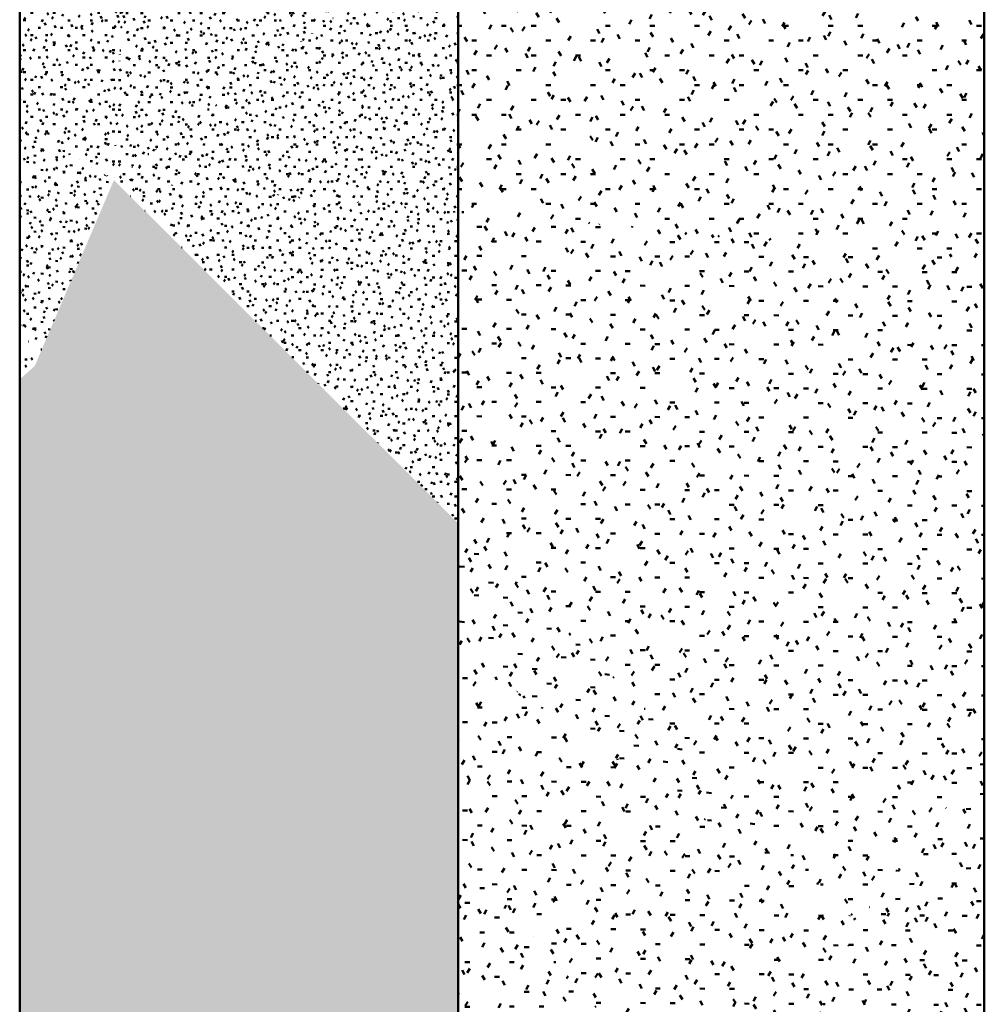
# Model space of a CAD drawing. Header units: millimetres. Extents: x -44271 to 51900, y -56710 to 25730.
# Tile 36 of 61: x -11322 to -4722, y -49878 to -43139. Entities that reach past the tile are written whole.
import ezdxf

# ---------------------------------------------------------------- set-up
doc = ezdxf.new("R2010")
doc.units = ezdxf.units.MM
doc.layers.add('A-DETL-MBND', color=5, linetype='Continuous', lineweight=50)

msp = doc.modelspace()

# ---------------------------------------------------------------- hatches: boundary and pattern name
at = {"layer": 'A-DETL-MBND'}
h = msp.add_hatch(dxfattribs=at)
h.set_pattern_fill('FP_113', color=256, style=0, pattern_type=2)
h.set_pattern_definition([(0.00038, (0.32, -0.23), (406.39833, 101.6027), [33.528, -271.271, 33.528, -1896.863]), (0.00038, (0.32, -0.23), (406.39833, 101.6027), [-338.326, -271.271, 33.528, -576.069, -1015.995]), (0.00038, (0.32, -0.23), (406.39833, 101.6027), [-1219.194, 33.528, -271.271, 33.528, -677.669]), (0.00038, (0.32, -0.23), (406.39833, 101.6027), [-1557.521, -169.671, 33.528, -474.47]), (120, (152.72, 50.57), (-291.18668, 301.15013), [33.528, -271.27, 33.528, -271.27, -1625.591]), (120, (152.72, 50.57), (-291.18668, 301.15013), [-609.596, 33.528, -576.069, 33.528, -271.27, -711.196]), (120, (152.72, 50.57), (-291.18668, 301.15013), [-1523.991, 33.528, -169.671, 33.528, -474.469]), (240, (203.52, 253.77), (-115.21269, -402.75222), [33.528, -271.272, 33.528, -271.272, -1625.6]), (240, (203.52, 253.77), (-115.21269, -402.75222), [-609.6, 33.528, -576.072, 33.528, -271.272, -711.2]), (240, (203.52, 253.77), (-115.21269, -402.75222), [-1524, 33.528, -169.672, 33.528, -474.472])])
h.paths.add_polyline_path([(-4722, -44781.5), (-4722, -39925.8), (-4754.4, -39858.6), (-8321.6, -42495.3), (-8321.6, -44451.8), (-8207.3, -44462.3)])
h = msp.add_hatch(dxfattribs=at)
h.set_pattern_fill('FP_403', color=256, style=0, pattern_type=2)
h.set_pattern_definition([(0.03086, (19.04, -27.657), (203.16262, 50.88943), [16.761, -135.611, 16.761, -948.26]), (0.03086, (19.04, -27.657), (203.16262, 50.88943), [-169.133, -135.611, 16.761, -287.983, -507.906]), (0.03086, (19.04, -27.657), (203.16262, 50.88943), [-609.487, 16.761, -135.611, 16.761, -338.773]), (0.03086, (19.04, -27.657), (203.16262, 50.88943), [-778.62, -84.82, 16.761, -237.192]), (120.013, (95.227, -2.226), (-145.56773, 150.43855), [16.754, -135.558, 16.754, -947.893]), (120.013, (95.227, -2.226), (-145.56773, 150.43855), [-169.067, -135.558, 16.754, -287.871, -507.709]), (120.013, (95.227, -2.226), (-145.56773, 150.43855), [-609.251, 16.754, -135.558, 16.754, -338.642]), (120.013, (95.227, -2.226), (-145.56773, 150.43855), [-778.318, -84.787, 16.754, -237.1]), (240.003, (120.623, 99.35), (-57.59415, -201.329273), [16.762, -135.622, -965.097]), (240.003, (120.623, 99.35), (-57.59415, -201.329273), [-152.384, 16.762, -135.622, -812.713]), (240.003, (120.623, 99.35), (-57.59415, -201.329273), [-304.768, 16.762, -288.005, -507.946]), (240.003, (120.623, 99.35), (-57.59415, -201.329273), [-609.535, 16.762, -135.622, -355.562]), (240.003, (120.623, 99.35), (-57.59415, -201.329273), [-761.919, 16.762, -84.827, -253.973]), (240.003, (120.623, 99.35), (-57.59415, -201.329273), [-863.508, 16.762, -237.211])])
h.paths.add_polyline_path([(-10676.7, -44236.2), (-8321.6, -42495.3), (-8321.6, -40734.8), (-10541.2, -41280.1), (-10659.2, -43855.4)])
h = msp.add_hatch(dxfattribs=at)
h.set_pattern_fill('FP_405', color=256, style=0, pattern_type=2)
h.set_pattern_definition([(359.97521, (-21.315, -34.17), (203.17295, 50.6941), [16.762, -135.618, -965.07]), (359.97521, (-21.315, -34.17), (203.17295, 50.6941), [-152.379, 16.762, -135.618, -812.69]), (359.97521, (-21.315, -34.17), (203.17295, 50.6941), [-304.759, 16.762, -287.997, -507.932]), (359.97521, (-21.315, -34.17), (203.17295, 50.6941), [-609.518, 16.762, -135.618, -355.552]), (359.97521, (-21.315, -34.17), (203.17295, 50.6941), [-761.897, 16.762, -84.825, -253.966]), (359.97521, (-21.315, -34.17), (203.17295, 50.6941), [-863.484, 16.762, -237.204]), (119.999, (54.875, -8.81), (-145.57451, 150.587537), [16.762, -135.622, 16.762, -948.335]), (119.999, (54.875, -8.81), (-145.57451, 150.587537), [-169.146, -135.622, 16.762, -288.005, -507.946]), (119.999, (54.875, -8.81), (-145.57451, 150.587537), [-609.535, 16.762, -135.622, 16.762, -338.8]), (119.999, (54.875, -8.81), (-145.57451, 150.587537), [-778.681, -84.827, 16.762, -237.211]), (239.989, (80.27, 92.74), (-57.596554, -201.28217), [16.756, -135.571, 16.756, -947.98]), (239.989, (80.27, 92.74), (-57.596554, -201.28217), [-169.083, -135.571, 16.756, -287.897, -507.756]), (239.989, (80.27, 92.74), (-57.596554, -201.28217), [-609.307, 16.756, -135.571, 16.756, -338.673]), (239.989, (80.27, 92.74), (-57.596554, -201.28217), [-778.389, -84.795, 16.756, -237.122])])
h.paths.add_polyline_path([(-10676.7, -44236.2), (-10541.2, -41280.1), (-11321.6, -42861), (-11321.6, -43855.4), (-11218.1, -43916.5)])
h = msp.add_hatch(dxfattribs=at)
h.set_pattern_fill('FP_440', color=256, style=0, pattern_type=2)
h.set_pattern_definition([(0.00038, (0.32, -0.23), (203.198663, 50.80135), [16.764, -135.635, 16.764, -948.432]), (0.00038, (0.32, -0.23), (203.198663, 50.80135), [-169.163, -135.635, 16.764, -288.035, -507.998]), (0.00038, (0.32, -0.23), (203.198663, 50.80135), [-609.597, 16.764, -135.635, 16.764, -338.834]), (0.00038, (0.32, -0.23), (203.198663, 50.80135), [-778.76, -84.836, 16.764, -237.235]), (120, (76.52, 25.17), (-145.59359, 150.575496), [16.764, -135.635, 16.764, -135.635, -812.795]), (120, (76.52, 25.17), (-145.59359, 150.575496), [-304.798, 16.764, -288.034, 16.764, -135.635, -355.598]), (120, (76.52, 25.17), (-145.59359, 150.575496), [-761.996, 16.764, -84.836, 16.764, -237.235]), (240, (101.92, 126.77), (-57.60591, -201.37636), [16.764, -135.636, 16.764, -135.636, -812.8]), (240, (101.92, 126.77), (-57.60591, -201.37636), [-304.8, 16.764, -288.036, 16.764, -135.636, -355.6]), (240, (101.92, 126.77), (-57.60591, -201.37636), [-762, 16.764, -84.836, 16.764, -237.236])])
h.paths.add_polyline_path([(-8321.6, -44451.8), (-8321.6, -42495.3), (-10676.7, -44236.2)])
h = msp.add_hatch(dxfattribs=at)
h.set_pattern_fill('FP_398', color=256, style=0, pattern_type=2)
h.set_pattern_definition([(355.457, (-3829.17, -6460.7), (198.577384, 31.49318), [16.434, -132.968, -946.217]), (355.457, (-3829.17, -6460.7), (198.577384, 31.49318), [-149.403, 16.434, -132.968, -796.814]), (355.457, (-3829.17, -6460.7), (198.577384, 31.49318), [-298.805, 16.434, -282.371, -498.009]), (355.457, (-3829.17, -6460.7), (198.577384, 31.49318), [-597.61, 16.434, -132.968, -348.606]), (355.457, (-3829.17, -6460.7), (198.577384, 31.49318), [-747.013, 16.434, -83.167, -249.004]), (355.457, (-3829.17, -6460.7), (198.577384, 31.49318), [-846.615, 16.434, -232.57]), (120.047, (-3754.706, -6442.98), (-142.280906, 151.425865), [16.359, -132.361, -941.893]), (120.047, (-3754.706, -6442.98), (-142.280906, 151.425865), [-148.72, 16.359, -132.361, -793.173]), (120.047, (-3754.706, -6442.98), (-142.280906, 151.425865), [-297.44, 16.359, -281.081, -495.733]), (120.047, (-3754.706, -6442.98), (-142.280906, 151.425865), [-594.88, 16.359, -132.361, -347.013]), (120.047, (-3754.706, -6442.98), (-142.280906, 151.425865), [-743.6, 16.359, -82.787, -247.867]), (120.047, (-3754.706, -6442.98), (-142.280906, 151.425865), [-842.746, 16.359, -231.507]), (237.502, (-3729.884, -6350.41), (-56.29607, -182.91669), [15.246, -123.356, -877.814]), (237.502, (-3729.884, -6350.41), (-56.29607, -182.91669), [-138.602, 15.246, -123.356, -739.212]), (237.502, (-3729.884, -6350.41), (-56.29607, -182.91669), [-277.204, 15.246, -261.958, -462.007]), (237.502, (-3729.884, -6350.41), (-56.29607, -182.91669), [-554.409, 15.246, -123.356, -323.405]), (237.502, (-3729.884, -6350.41), (-56.29607, -182.91669), [-693.011, 15.246, -77.155, -231.004]), (237.502, (-3729.884, -6350.41), (-56.29607, -182.91669), [-785.412, 15.246, -215.757])])
h.paths.add_polyline_path([(-11218.1, -45508.2), (-10676.7, -44236.2), (-11321.6, -43855.4), (-11321.6, -45106.5), (-11230.1, -45461.6)])
h = msp.add_hatch(dxfattribs=at)
h.set_pattern_fill('FP_400', color=256, style=0, pattern_type=2)
h.set_pattern_definition([(355.555, (-3739.51, -6524.55), (198.819535, 31.77364), [16.452, -133.112, -947.24]), (355.555, (-3739.51, -6524.55), (198.819535, 31.77364), [-149.564, 16.452, -133.112, -797.676]), (355.555, (-3739.51, -6524.55), (198.819535, 31.77364), [-299.128, 16.452, -282.676, -498.547]), (355.555, (-3739.51, -6524.55), (198.819535, 31.77364), [-598.257, 16.452, -133.112, -348.983]), (355.555, (-3739.51, -6524.55), (198.819535, 31.77364), [-747.821, 16.452, -83.257, -249.274]), (355.555, (-3739.51, -6524.55), (198.819535, 31.77364), [-847.531, 16.452, -232.822]), (120.122, (-3664.953, -6506.73), (-142.45356, 151.068114), [16.342, -132.222, -940.909]), (120.122, (-3664.953, -6506.73), (-142.45356, 151.068114), [-148.565, 16.342, -132.222, -792.345]), (120.122, (-3664.953, -6506.73), (-142.45356, 151.068114), [-297.129, 16.342, -280.787, -495.215]), (120.122, (-3664.953, -6506.73), (-142.45356, 151.068114), [-594.258, 16.342, -132.222, -346.651]), (120.122, (-3664.953, -6506.73), (-142.45356, 151.068114), [-742.823, 16.342, -82.701, -247.608]), (120.122, (-3664.953, -6506.73), (-142.45356, 151.068114), [-841.866, 16.342, -231.266]), (237.473, (-3640.1, -6414.204), (-56.364363, -182.840796), [15.253, -123.408, -878.183]), (237.473, (-3640.1, -6414.204), (-56.364363, -182.840796), [-138.66, 15.253, -123.408, -739.523]), (237.473, (-3640.1, -6414.204), (-56.364363, -182.840796), [-277.321, 15.253, -262.068, -462.202]), (237.473, (-3640.1, -6414.204), (-56.364363, -182.840796), [-554.642, 15.253, -123.408, -323.541]), (237.473, (-3640.1, -6414.204), (-56.364363, -182.840796), [-693.302, 15.253, -77.188, -231.101]), (237.473, (-3640.1, -6414.204), (-56.364363, -182.840796), [-785.743, 15.253, -215.848])])
h.paths.add_polyline_path([(-8321.6, -47465.3), (-8321.6, -46585.2), (-10676.7, -44236.2), (-11218.1, -45508.2), (-9624.1, -46585.2)])
h = msp.add_hatch(dxfattribs=at)
h.set_pattern_fill('FP_438', color=256, style=0, pattern_type=2)
h.set_pattern_definition([(359.78514, (-169.33, -1558.823), (203.158754, 49.1535), [16.761, -135.609, -965.01]), (359.78514, (-169.33, -1558.823), (203.158754, 49.1535), [-152.37, 16.761, -135.609, -812.64]), (359.78514, (-169.33, -1558.823), (203.158754, 49.1535), [-304.74, 16.761, -287.979, -507.9]), (359.78514, (-169.33, -1558.823), (203.158754, 49.1535), [-609.48, 16.761, -135.609, -355.53]), (359.78514, (-169.33, -1558.823), (203.158754, 49.1535), [-761.85, 16.761, -84.819, -253.95]), (359.78514, (-169.33, -1558.823), (203.158754, 49.1535), [-863.43, 16.761, -237.189]), (120.378, (-93.143, -1534.15), (-145.565286, 148.499003), [16.572, -134.081, -954.133]), (120.378, (-93.143, -1534.15), (-145.565286, 148.499003), [-150.653, 16.572, -134.081, -803.481]), (120.378, (-93.143, -1534.15), (-145.565286, 148.499003), [-301.305, 16.572, -284.733, -502.175]), (120.378, (-93.143, -1534.15), (-145.565286, 148.499003), [-602.61, 16.572, -134.081, -351.523]), (120.378, (-93.143, -1534.15), (-145.565286, 148.499003), [-753.263, 16.572, -83.863, -251.088]), (120.378, (-93.143, -1534.15), (-145.565286, 148.499003), [-853.698, 16.572, -234.516]), (239.512, (-67.75, -1434.415), (-57.59434, -197.65354), [16.518, -133.642, -951.013]), (239.512, (-67.75, -1434.415), (-57.59434, -197.65354), [-150.16, 16.518, -133.642, -800.853]), (239.512, (-67.75, -1434.415), (-57.59434, -197.65354), [-300.32, 16.518, -283.802, -500.533]), (239.512, (-67.75, -1434.415), (-57.59434, -197.65354), [-600.64, 16.518, -133.642, -350.373]), (239.512, (-67.75, -1434.415), (-57.59434, -197.65354), [-750.8, 16.518, -83.589, -250.267]), (239.512, (-67.75, -1434.415), (-57.59434, -197.65354), [-850.906, 16.518, -233.749])])
h.paths.add_polyline_path([(-8321.6, -46585.2), (-8321.6, -44451.8), (-10676.7, -44236.2), (-8502.7, -46404.6)])
h = msp.add_hatch(dxfattribs=at)
h.set_pattern_fill('FP_106', color=256, style=0, pattern_type=2)
h.set_pattern_definition([(359.78514, (-169.33, -1558.82), (406.3175, 98.307), [33.521, -271.219, -1930.021]), (359.78514, (-169.33, -1558.82), (406.3175, 98.307), [-304.74, 33.521, -271.219, -1625.28]), (359.78514, (-169.33, -1558.82), (406.3175, 98.307), [-609.48, 33.521, -575.959, -1015.8]), (359.78514, (-169.33, -1558.82), (406.3175, 98.307), [-1218.96, 33.521, -271.219, -711.06]), (359.78514, (-169.33, -1558.82), (406.3175, 98.307), [-1523.7, 33.521, -169.639, -507.9]), (359.78514, (-169.33, -1558.82), (406.3175, 98.307), [-1726.86, 33.521, -474.379]), (120.378, (-16.96, -1509.48), (-291.13108, 296.99887), [33.144, -268.162, -1908.267]), (120.378, (-16.96, -1509.48), (-291.13108, 296.99887), [-301.305, 33.144, -268.162, -1606.961]), (120.378, (-16.96, -1509.48), (-291.13108, 296.99887), [-602.61, 33.144, -569.467, -1004.351]), (120.378, (-16.96, -1509.48), (-291.13108, 296.99887), [-1205.221, 33.144, -268.162, -703.046]), (120.378, (-16.96, -1509.48), (-291.13108, 296.99887), [-1506.526, 33.144, -167.727, -502.175]), (120.378, (-16.96, -1509.48), (-291.13108, 296.99887), [-1707.396, 33.144, -469.032]), (239.512, (33.83, -1310.01), (-115.19005, -395.30743), [33.035, -267.285, -1902.026]), (239.512, (33.83, -1310.01), (-115.19005, -395.30743), [-300.32, 33.035, -267.285, -1601.706]), (239.512, (33.83, -1310.01), (-115.19005, -395.30743), [-600.64, 33.035, -567.605, -1001.066]), (239.512, (33.83, -1310.01), (-115.19005, -395.30743), [-1201.28, 33.035, -267.285, -700.746]), (239.512, (33.83, -1310.01), (-115.19005, -395.30743), [-1501.6, 33.035, -167.178, -500.533]), (239.512, (33.83, -1310.01), (-115.19005, -395.30743), [-1701.813, 33.035, -467.498])])
h.paths.add_polyline_path([(-5586.5, -49313.3), (-4722, -48190), (-4722, -44781.5), (-8321.6, -44451.8), (-8321.6, -46585.2), (-5703.8, -49196.3)])
h = msp.add_hatch(dxfattribs=at)
h.set_pattern_fill('FP_391', color=256, style=0, pattern_type=2)
h.set_pattern_definition([(355.549, (-3749.02, -6425.804), (198.73679, 31.8197), [16.445, -133.058, -946.857]), (355.549, (-3749.02, -6425.804), (198.73679, 31.8197), [-149.504, 16.445, -133.058, -797.353]), (355.549, (-3749.02, -6425.804), (198.73679, 31.8197), [-299.008, 16.445, -282.562, -498.346]), (355.549, (-3749.02, -6425.804), (198.73679, 31.8197), [-598.015, 16.445, -133.058, -348.842]), (355.549, (-3749.02, -6425.804), (198.73679, 31.8197), [-747.519, 16.445, -83.224, -249.173]), (355.549, (-3749.02, -6425.804), (198.73679, 31.8197), [-847.188, 16.445, -232.728]), (120.081, (-3674.49, -6407.96), (-142.39641, 151.256043), [16.356, -132.334, -941.7]), (120.081, (-3674.49, -6407.96), (-142.39641, 151.256043), [-148.689, 16.356, -132.334, -793.01]), (120.081, (-3674.49, -6407.96), (-142.39641, 151.256043), [-297.379, 16.356, -281.023, -495.632]), (120.081, (-3674.49, -6407.96), (-142.39641, 151.256043), [-594.758, 16.356, -132.334, -346.942]), (120.081, (-3674.49, -6407.96), (-142.39641, 151.256043), [-743.447, 16.356, -82.77, -247.816]), (120.081, (-3674.49, -6407.96), (-142.39641, 151.256043), [-842.574, 16.356, -231.46]), (237.517, (-3649.65, -6315.315), (-56.341703, -183.074594), [15.265, -123.506, -878.884]), (237.517, (-3649.65, -6315.315), (-56.341703, -183.074594), [-138.771, 15.265, -123.506, -740.113]), (237.517, (-3649.65, -6315.315), (-56.341703, -183.074594), [-277.542, 15.265, -262.277, -462.57]), (237.517, (-3649.65, -6315.315), (-56.341703, -183.074594), [-555.085, 15.265, -123.506, -323.799]), (237.517, (-3649.65, -6315.315), (-56.341703, -183.074594), [-693.856, 15.265, -77.249, -231.285]), (237.517, (-3649.65, -6315.315), (-56.341703, -183.074594), [-786.37, 15.265, -216.02])])
h.paths.add_polyline_path([(-11218.1, -45508.2), (-11321.6, -45106.5), (-11321.6, -45342.9), (-11260.4, -45440.6)])
h = msp.add_hatch(dxfattribs=at)
h.set_pattern_fill('FP_392', color=256, style=0, pattern_type=2)
h.set_pattern_definition([(1.285, (680.39, -739.797), (201.136164, 54.68835), [16.598, -134.292, 16.598, -939.038]), (1.285, (680.39, -739.797), (201.136164, 54.68835), [-167.488, -134.292, 16.598, -285.182, -502.966]), (1.285, (680.39, -739.797), (201.136164, 54.68835), [-603.56, 16.598, -134.292, 16.598, -335.478]), (1.285, (680.39, -739.797), (201.136164, 54.68835), [-771.047, -83.995, 16.598, -234.885]), (120.379, (755.816, -713.017), (-144.116856, 145.49519), [16.406, -132.742, -944.608]), (120.379, (755.816, -713.017), (-144.116856, 145.49519), [-149.149, 16.406, -132.742, -795.459]), (120.379, (755.816, -713.017), (-144.116856, 145.49519), [-298.297, 16.406, -281.891, -497.162]), (120.379, (755.816, -713.017), (-144.116856, 145.49519), [-596.594, 16.406, -132.742, -348.013]), (120.379, (755.816, -713.017), (-144.116856, 145.49519), [-745.743, 16.406, -83.026, -248.581]), (120.379, (755.816, -713.017), (-144.116856, 145.49519), [-845.175, 16.406, -232.175]), (240.266, (780.96, -612.1), (-57.02193, -200.184413), [16.729, -135.349, -963.157]), (240.266, (780.96, -612.1), (-57.02193, -200.184413), [-152.077, 16.729, -135.349, -811.079]), (240.266, (780.96, -612.1), (-57.02193, -200.184413), [-304.155, 16.729, -287.426, -506.925]), (240.266, (780.96, -612.1), (-57.02193, -200.184413), [-608.309, 16.729, -135.349, -354.847]), (240.266, (780.96, -612.1), (-57.02193, -200.184413), [-760.387, 16.729, -84.656, -253.462]), (240.266, (780.96, -612.1), (-57.02193, -200.184413), [-861.772, 16.729, -236.734])])
h.paths.add_polyline_path([(-11218.1, -45508.2), (-11321.6, -45342.9), (-11321.6, -45600.3)])
h = msp.add_hatch(dxfattribs=at)
h.set_pattern_fill('FP_399', color=256, style=0, pattern_type=2)
h.set_pattern_definition([(0.12947, (46.06, -46.58), (202.97382, 51.200786), [16.745, -135.485, 16.745, -947.381]), (0.12947, (46.06, -46.58), (202.97382, 51.200786), [-168.976, -135.485, 16.745, -287.715, -507.435]), (0.12947, (46.06, -46.58), (202.97382, 51.200786), [-608.922, 16.745, -135.485, 16.745, -338.459]), (0.12947, (46.06, -46.58), (202.97382, 51.200786), [-777.897, -84.742, 16.745, -236.972]), (120.033, (122.177, -21.035), (-145.43199, 150.0761), [16.729, -135.349, -963.16]), (120.033, (122.177, -21.035), (-145.43199, 150.0761), [-152.078, 16.729, -135.349, -811.082]), (120.033, (122.177, -21.035), (-145.43199, 150.0761), [-304.156, 16.729, -287.427, -506.926]), (120.033, (122.177, -21.035), (-145.43199, 150.0761), [-608.312, 16.729, -135.349, -354.848]), (120.033, (122.177, -21.035), (-145.43199, 150.0761), [-760.39, 16.729, -84.657, -253.463]), (120.033, (122.177, -21.035), (-145.43199, 150.0761), [-861.775, 16.729, -236.735]), (240.032, (147.55, 80.506), (-57.54067, -201.27622), [16.761, -135.614, 16.761, -948.285]), (240.032, (147.55, 80.506), (-57.54067, -201.27622), [-169.137, -135.614, 16.761, -287.99, -507.919]), (240.032, (147.55, 80.506), (-57.54067, -201.27622), [-609.503, 16.761, -135.614, 16.761, -338.782]), (240.032, (147.55, 80.506), (-57.54067, -201.27622), [-778.64, -84.823, 16.761, -237.198])])
h.paths.add_polyline_path([(-8321.6, -50278.3), (-8321.6, -48823.3), (-11218.1, -45508.2), (-11321.6, -45600.3), (-11321.6, -49049), (-10789.1, -49267.2)])
h = msp.add_hatch(dxfattribs=at)
h.set_pattern_fill('FP_441', color=256, style=0, pattern_type=2)
h.set_pattern_definition([(359.64547, (-274.805, -750.85), (202.97078, 49.113023), [16.745, -135.485, -964.127]), (359.64547, (-274.805, -750.85), (202.97078, 49.113023), [-152.231, 16.745, -135.485, -811.897]), (359.64547, (-274.805, -750.85), (202.97078, 49.113023), [-304.461, 16.745, -287.716, -507.435]), (359.64547, (-274.805, -750.85), (202.97078, 49.113023), [-608.923, 16.745, -135.485, -355.205]), (359.64547, (-274.805, -750.85), (202.97078, 49.113023), [-761.153, 16.745, -84.742, -253.718]), (359.64547, (-274.805, -750.85), (202.97078, 49.113023), [-862.64, 16.745, -236.972]), (120.094, (-198.69, -726.134), (-145.42779, 150.198784), [16.697, -135.097, -961.366]), (120.094, (-198.69, -726.134), (-145.42779, 150.198784), [-151.795, 16.697, -135.097, -809.572]), (120.094, (-198.69, -726.134), (-145.42779, 150.198784), [-303.589, 16.697, -286.892, -505.982]), (120.094, (-198.69, -726.134), (-145.42779, 150.198784), [-607.179, 16.697, -135.097, -354.188]), (120.094, (-198.69, -726.134), (-145.42779, 150.198784), [-758.973, 16.697, -84.499, -252.991]), (120.094, (-198.69, -726.134), (-145.42779, 150.198784), [-860.17, 16.697, -236.294]), (239.726, (-173.32, -625.554), (-57.541696, -199.31022), [16.608, -134.373, -956.209]), (239.726, (-173.32, -625.554), (-57.541696, -199.31022), [-150.98, 16.608, -134.373, -805.229]), (239.726, (-173.32, -625.554), (-57.541696, -199.31022), [-301.961, 16.608, -285.353, -503.268]), (239.726, (-173.32, -625.554), (-57.541696, -199.31022), [-603.922, 16.608, -134.373, -352.288]), (239.726, (-173.32, -625.554), (-57.541696, -199.31022), [-754.902, 16.608, -84.046, -251.634]), (239.726, (-173.32, -625.554), (-57.541696, -199.31022), [-855.556, 16.608, -235.026])])
h.paths.add_polyline_path([(-8321.6, -48823.3), (-8321.6, -47465.3), (-11218.1, -45508.2), (-10434.9, -46404.6)])
h = msp.add_hatch(dxfattribs=at)
h.set_pattern_fill('FP_81', color=256, style=0, pattern_type=2)
h.set_pattern_definition([(355.555, (-3739.51, -6524.55), (397.63815, 63.54835), [32.904, -266.224, -1894.48]), (355.555, (-3739.51, -6524.55), (397.63815, 63.54835), [-299.128, 32.904, -266.224, -1595.352]), (355.555, (-3739.51, -6524.55), (397.63815, 63.54835), [-598.257, 32.904, -565.353, -997.095]), (355.555, (-3739.51, -6524.55), (397.63815, 63.54835), [-1196.514, 32.904, -266.224, -697.966]), (355.555, (-3739.51, -6524.55), (397.63815, 63.54835), [-1495.642, 32.904, -166.515, -498.547]), (355.555, (-3739.51, -6524.55), (397.63815, 63.54835), [-1695.061, 32.904, -465.643]), (120.122, (-3590.4, -6488.91), (-284.90799, 302.13573), [32.684, -264.445, -1881.818]), (120.122, (-3590.4, -6488.91), (-284.90799, 302.13573), [-297.129, 32.684, -264.445, -1584.689]), (120.122, (-3590.4, -6488.91), (-284.90799, 302.13573), [-594.258, 32.684, -561.574, -990.431]), (120.122, (-3590.4, -6488.91), (-284.90799, 302.13573), [-1188.517, 32.684, -264.445, -693.301]), (120.122, (-3590.4, -6488.91), (-284.90799, 302.13573), [-1485.646, 32.684, -165.402, -495.215]), (120.122, (-3590.4, -6488.91), (-284.90799, 302.13573), [-1683.732, 32.684, -462.531]), (237.473, (-3540.69, -6303.86), (-112.72873, -365.6816), [30.505, -246.816, -1756.366]), (237.473, (-3540.69, -6303.86), (-112.72873, -365.6816), [-277.321, 30.505, -246.816, -1479.045]), (237.473, (-3540.69, -6303.86), (-112.72873, -365.6816), [-554.642, 30.505, -524.137, -924.403]), (237.473, (-3540.69, -6303.86), (-112.72873, -365.6816), [-1109.284, 30.505, -246.816, -647.082]), (237.473, (-3540.69, -6303.86), (-112.72873, -365.6816), [-1386.605, 30.505, -154.375, -462.202]), (237.473, (-3540.69, -6303.86), (-112.72873, -365.6816), [-1571.485, 30.505, -431.696])])
h.paths.add_polyline_path([(-5586.5, -49313.3), (-8321.6, -46585.2), (-8321.6, -47465.3), (-5611.9, -49296.1)])
h = msp.add_hatch(dxfattribs=at)
h.set_pattern_fill('FP_116', color=256, style=0, pattern_type=2)
h.set_pattern_definition([(359.64547, (-274.8, -750.85), (405.94056, 98.22605), [33.491, -270.971, -1928.255]), (359.64547, (-274.8, -750.85), (405.94056, 98.22605), [-304.461, 33.491, -270.971, -1623.793]), (359.64547, (-274.8, -750.85), (405.94056, 98.22605), [-608.923, 33.491, -575.432, -1014.871]), (359.64547, (-274.8, -750.85), (405.94056, 98.22605), [-1217.845, 33.491, -270.971, -710.41]), (359.64547, (-274.8, -750.85), (405.94056, 98.22605), [-1522.306, 33.491, -169.483, -507.435]), (359.64547, (-274.8, -750.85), (405.94056, 98.22605), [-1725.281, 33.491, -473.945]), (120.094, (-122.58, -701.42), (-290.85694, 300.39793), [33.395, -270.195, -1922.732]), (120.094, (-122.58, -701.42), (-290.85694, 300.39793), [-303.589, 33.395, -270.195, -1619.143]), (120.094, (-122.58, -701.42), (-290.85694, 300.39793), [-607.179, 33.395, -573.784, -1011.964]), (120.094, (-122.58, -701.42), (-290.85694, 300.39793), [-1214.357, 33.395, -270.195, -708.375]), (120.094, (-122.58, -701.42), (-290.85694, 300.39793), [-1517.947, 33.395, -168.998, -505.982]), (120.094, (-122.58, -701.42), (-290.85694, 300.39793), [-1720.34, 33.395, -472.587]), (239.726, (-71.83, -500.26), (-115.0839, -398.6213), [33.216, -268.745, -1912.419]), (239.726, (-71.83, -500.26), (-115.0839, -398.6213), [-301.961, 33.216, -268.745, -1610.458]), (239.726, (-71.83, -500.26), (-115.0839, -398.6213), [-603.922, 33.216, -570.706, -1006.536]), (239.726, (-71.83, -500.26), (-115.0839, -398.6213), [-1207.843, 33.216, -268.745, -704.575]), (239.726, (-71.83, -500.26), (-115.0839, -398.6213), [-1509.804, 33.216, -168.092, -503.268]), (239.726, (-71.83, -500.26), (-115.0839, -398.6213), [-1711.111, 33.216, -470.052])])
h.paths.add_polyline_path([(-6341.4, -51089.7), (-5586.5, -49313.3), (-8321.6, -47465.3), (-8321.6, -48823.3), (-8207.3, -48954.1)])
h = msp.add_hatch(dxfattribs=at)
h.set_pattern_fill('FP_114', color=256, style=0, pattern_type=2)
h.set_pattern_definition([(0.82083, (373, -51.06), (386.66925, 107.0403), [31.903, -258.128, 31.903, -1804.964]), (0.82083, (373, -51.06), (386.66925, 107.0403), [-321.935, -258.128, 31.903, -548.16, -966.773]), (0.82083, (373, -51.06), (386.66925, 107.0403), [-1160.127, 31.903, -258.128, 31.903, -644.837]), (0.82083, (373, -51.06), (386.66925, 107.0403), [-1482.062, -161.451, 31.903, -451.483]), (118.996, (518, 1.765), (-277.0491, 296.88995), [32.904, -266.219, 32.904, -1861.542]), (118.996, (518, 1.765), (-277.0491, 296.88995), [-332.027, -266.219, 32.904, -565.342, -997.077]), (118.996, (518, 1.765), (-277.0491, 296.88995), [-1196.492, 32.904, -266.219, 32.904, -665.05]), (118.996, (518, 1.765), (-277.0491, 296.88995), [-1528.518, -166.512, 32.904, -465.635]), (241.385, (566.34, 205.46), (-109.61716, -403.92879), [33.304, -269.46, -1917.504]), (241.385, (566.34, 205.46), (-109.61716, -403.92879), [-302.764, 33.304, -269.46, -1614.74]), (241.385, (566.34, 205.46), (-109.61716, -403.92879), [-605.528, 33.304, -572.224, -1009.213]), (241.385, (566.34, 205.46), (-109.61716, -403.92879), [-1211.055, 33.304, -269.46, -706.449]), (241.385, (566.34, 205.46), (-109.61716, -403.92879), [-1513.819, 33.304, -168.538, -504.606]), (241.385, (566.34, 205.46), (-109.61716, -403.92879), [-1715.661, 33.304, -471.302])])
h.paths.add_polyline_path([(-5586.5, -49313.3), (-4722, -49146.3), (-4722, -48190), (-5458.1, -49146.3)])
h = msp.add_hatch(dxfattribs=at)
h.set_pattern_fill('FP_80', color=256, style=0, pattern_type=2)
h.set_pattern_definition([(0.12947, (46.06, -46.58), (405.94664, 102.40157), [33.491, -270.97, 33.491, -1894.761]), (0.12947, (46.06, -46.58), (405.94664, 102.40157), [-337.951, -270.97, 33.491, -575.431, -1014.869]), (0.12947, (46.06, -46.58), (405.94664, 102.40157), [-1217.843, 33.491, -270.97, 33.491, -676.918]), (0.12947, (46.06, -46.58), (405.94664, 102.40157), [-1555.795, -169.483, 33.491, -473.944]), (120.033, (198.29, 4.51), (-290.86261, 300.15184), [33.457, -270.699, -1926.32]), (120.033, (198.29, 4.51), (-290.86261, 300.15184), [-304.156, 33.457, -270.699, -1622.165]), (120.033, (198.29, 4.51), (-290.86261, 300.15184), [-608.312, 33.457, -574.855, -1013.853]), (120.033, (198.29, 4.51), (-290.86261, 300.15184), [-1216.623, 33.457, -270.699, -709.697]), (120.033, (198.29, 4.51), (-290.86261, 300.15184), [-1520.779, 33.457, -169.313, -506.926]), (120.033, (198.29, 4.51), (-290.86261, 300.15184), [-1723.55, 33.457, -473.469]), (240.032, (249.04, 207.59), (-115.08047, -402.55294), [33.523, -271.229, -1930.094]), (240.032, (249.04, 207.59), (-115.08047, -402.55294), [-304.752, 33.523, -271.229, -1625.342]), (240.032, (249.04, 207.59), (-115.08047, -402.55294), [-609.503, 33.523, -575.981, -1015.839]), (240.032, (249.04, 207.59), (-115.08047, -402.55294), [-1219.007, 33.523, -271.229, -711.087]), (240.032, (249.04, 207.59), (-115.08047, -402.55294), [-1523.758, 33.523, -169.645, -507.919]), (240.032, (249.04, 207.59), (-115.08047, -402.55294), [-1726.926, 33.523, -474.397])])
h.paths.add_polyline_path([(-6341.4, -51089.7), (-8321.6, -48823.3), (-8321.6, -50278.3), (-6484.8, -51031)])
h = msp.add_hatch(dxfattribs=at)
h.set_pattern_fill('FP_429', color=256, style=0, pattern_type=2)
h.set_pattern_definition([(0.1395, (94.58, -442.724), (203.14742, 51.00476), [16.76, -135.601, 16.76, -948.192]), (0.1395, (94.58, -442.724), (203.14742, 51.00476), [-169.121, -135.601, 16.76, -287.962, -507.869]), (0.1395, (94.58, -442.724), (203.14742, 51.00476), [-609.443, 16.76, -135.601, 16.76, -338.749]), (0.1395, (94.58, -442.724), (203.14742, 51.00476), [-778.564, -84.814, 16.76, -237.175]), (120.171, (170.76, -417.283), (-145.555894, 149.361237), [16.673, -134.903, 16.673, -943.314]), (120.171, (170.76, -417.283), (-145.555894, 149.361237), [-168.25, -134.903, 16.673, -286.48, -505.256]), (120.171, (170.76, -417.283), (-145.555894, 149.361237), [-606.308, 16.673, -134.903, 16.673, -337.006]), (120.171, (170.76, -417.283), (-145.555894, 149.361237), [-774.558, -84.378, 16.673, -235.955]), (239.899, (196.153, -316.2), (-57.59098, -200.365376), [16.709, -135.189, -962.019]), (239.899, (196.153, -316.2), (-57.59098, -200.365376), [-151.898, 16.709, -135.189, -810.121]), (239.899, (196.153, -316.2), (-57.59098, -200.365376), [-303.795, 16.709, -287.087, -506.326]), (239.899, (196.153, -316.2), (-57.59098, -200.365376), [-607.591, 16.709, -135.189, -354.428]), (239.899, (196.153, -316.2), (-57.59098, -200.365376), [-759.489, 16.709, -84.556, -253.163]), (239.899, (196.153, -316.2), (-57.59098, -200.365376), [-860.754, 16.709, -236.454])])
h.paths.add_polyline_path([(-10789.1, -53771.3), (-8321.6, -52283.6), (-8321.6, -50278.3), (-11321.6, -49049), (-11321.6, -52800.5), (-11011.4, -53366.1)])
h = msp.add_hatch(dxfattribs=at)
h.set_pattern_fill('FP_107', color=256, style=0, pattern_type=2)
h.set_pattern_definition([(359.65837, (-507.28, -31.17), (388.00979, 99.26824), [32.011, -259.001, -1843.077]), (359.65837, (-507.28, -31.17), (388.00979, 99.26824), [-291.012, 32.011, -259.001, -1552.065]), (359.65837, (-507.28, -31.17), (388.00979, 99.26824), [-582.024, 32.011, -550.013, -970.041]), (359.65837, (-507.28, -31.17), (388.00979, 99.26824), [-1164.049, 32.011, -259.001, -679.028]), (359.65837, (-507.28, -31.17), (388.00979, 99.26824), [-1455.061, 32.011, -161.997, -485.02]), (359.65837, (-507.28, -31.17), (388.00979, 99.26824), [-1649.069, 32.011, -453.009]), (118.79, (-361.77, 18.75), (-278.01343, 302.75369), [33.234, -268.894, -1913.481]), (118.79, (-361.77, 18.75), (-278.01343, 302.75369), [-302.129, 33.234, -268.894, -1611.353]), (118.79, (-361.77, 18.75), (-278.01343, 302.75369), [-604.257, 33.234, -571.023, -1007.095]), (118.79, (-361.77, 18.75), (-278.01343, 302.75369), [-1208.515, 33.234, -268.894, -704.967]), (118.79, (-361.77, 18.75), (-278.01343, 302.75369), [-1510.643, 33.234, -168.185, -503.548]), (118.79, (-361.77, 18.75), (-278.01343, 302.75369), [-1712.062, 33.234, -470.314]), (241.051, (-313.27, 221.63), (-109.99861, -402.02264), [33.067, -267.542, -1903.858]), (241.051, (-313.27, 221.63), (-109.99861, -402.02264), [-300.609, 33.067, -267.542, -1603.249]), (241.051, (-313.27, 221.63), (-109.99861, -402.02264), [-601.218, 33.067, -568.151, -1002.03]), (241.051, (-313.27, 221.63), (-109.99861, -402.02264), [-1202.436, 33.067, -267.542, -701.421]), (241.051, (-313.27, 221.63), (-109.99861, -402.02264), [-1503.046, 33.067, -167.339, -501.015]), (241.051, (-313.27, 221.63), (-109.99861, -402.02264), [-1703.452, 33.067, -467.948])])
h.paths.add_polyline_path([(-6341.4, -51089.7), (-4722, -50013.3), (-4722, -49146.3), (-5586.5, -49313.3), (-6299.9, -50992.1)])

# ---------------------------------------------------------------- linework, layer by layer
for p, q in [((-11321.6, -22827.3), (-11321.6, -45342.9)), ((-4722, -56709.5), (-4722, -24350.2)), ((-8321.6, -37494.3), (-8321.6, -56709.5)), ((-11321.6, -45342.9), (-11321.6, -56709.5))]:
    msp.add_line(p, q, dxfattribs=at)

doc.saveas('drawing.dxf')
